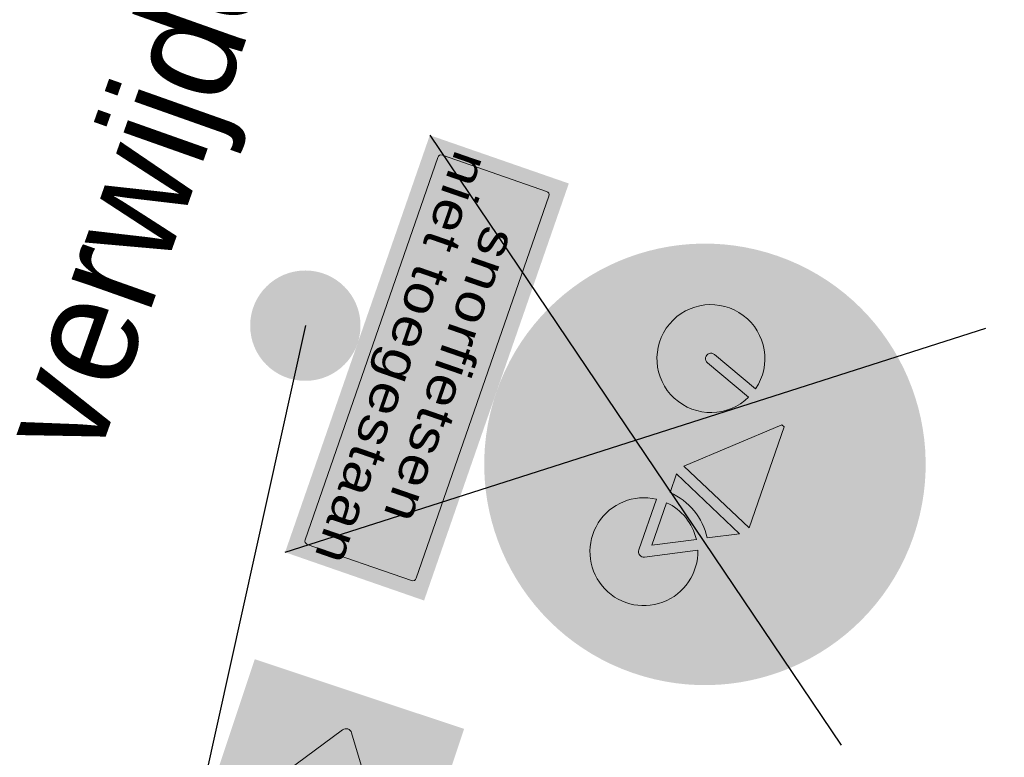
# Model space of a CAD drawing. Header units: metres. Extents: x 136326 to 138181, y 453212 to 454732.
# Tile 40 of 55: x 136674 to 136681, y 454094 to 454099. Entities that reach past the tile are written whole.
import ezdxf

# ---------------------------------------------------------------- set-up
doc = ezdxf.new("R2010")
doc.units = ezdxf.units.M
doc.layers.add('-DR-nw-inr-bebording-txt', color=2, linetype='Continuous')
doc.layers.add('mob_bebording', color=7, linetype='Continuous', lineweight=0)
doc.styles.add('eurostile', font='txt')
doc.styles.add('Style-Verkeersborden', font='Verkeersborden.shx')

# ---------------------------------------------------------------- blocks, each defined once
blk = doc.blocks.new('bord_OB502')
at = {"layer": 'mob_bebording', "linetype": 'Continuous', "lineweight": 0}
h = blk.add_hatch(color=254, dxfattribs=at)
h.paths.add_polyline_path([(-0.2999999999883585, -0.3000000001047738), (-0.2999999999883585, 0), (5.820766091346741e-11, 0), (0.2999999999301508, -5.820766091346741e-11), (0.3000000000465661, -0.3000000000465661)])
h.paths.add_polyline_path([(0.2750000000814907, -0.2900000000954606), (-0.2749999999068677, -0.2900000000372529, -0.414213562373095), (-0.2900000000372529, -0.2750000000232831), (-0.2900000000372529, -0.02500000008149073, -0.414213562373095), (-0.2749999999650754, -0.01000000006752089), (0.2750000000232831, -0.009999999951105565, -0.414213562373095), (0.2899999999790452, -0.02500000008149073), (0.2899999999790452, -0.2750000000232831, -0.414213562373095)], flags=17)
h = blk.add_hatch(color=7, dxfattribs=at)
h.paths.add_polyline_path([(-0.2750000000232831, -0.01000000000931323, 0.414213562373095), (-0.2899999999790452, -0.02500000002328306), (-0.2899999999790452, -0.2750000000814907, 0.414213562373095), (-0.2749999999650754, -0.2900000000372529), (0.2750000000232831, -0.2900000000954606, 0.414213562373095), (0.2900000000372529, -0.2750000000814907), (0.2900000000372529, -0.02500000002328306, 0.414213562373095), (0.2749999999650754, -0.01000000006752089)])
h.paths.add_polyline_path([(0.2799999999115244, -0.2750000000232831, -0.414213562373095), (0.2750000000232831, -0.2800000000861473), (-0.2749999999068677, -0.2800000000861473, -0.414213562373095), (-0.279999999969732, -0.2750000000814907), (-0.279999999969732, -0.02500000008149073, -0.414213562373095), (-0.2750000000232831, -0.02000000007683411), (0.2750000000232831, -0.02000000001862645, -0.414213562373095), (0.2800000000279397, -0.02500000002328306)])
h = blk.add_hatch(color=254, dxfattribs=at)
h.paths.add_polyline_path([(0.279999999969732, -0.2750000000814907), (0.279999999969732, -0.02500000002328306, 0.414213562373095), (0.2750000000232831, -0.02000000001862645), (-0.2750000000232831, -0.02000000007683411, 0.414213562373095), (-0.279999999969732, -0.02500000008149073), (-0.279999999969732, -0.2750000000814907, 0.414213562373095), (-0.2750000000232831, -0.2800000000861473), (0.2750000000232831, -0.2800000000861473, 0.414213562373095)])
h.paths.add_polyline_path([(0.120247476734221, -0.07200566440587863, -0.687280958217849), (0.1326310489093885, -0.0636528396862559), (0.2465886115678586, -0.1434467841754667, -0.5205670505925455), (0.2465886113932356, -0.1565532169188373), (0.1326310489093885, -0.2363471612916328, -0.6872809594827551), (0.1202474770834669, -0.2279943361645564), (0.1336365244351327, -0.1700000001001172), (0.01499999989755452, -0.1700000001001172), (0.01500000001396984, -0.1300000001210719), (0.1336365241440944, -0.1300000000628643)], flags=17)
h.paths.add_polyline_path([(-0.1202474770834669, -0.2279943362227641, -0.6872809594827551), (-0.1326310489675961, -0.2363471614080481), (-0.2465886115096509, -0.1565532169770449, -0.5205670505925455), (-0.2465886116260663, -0.1434467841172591), (-0.1326310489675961, -0.06365283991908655, -0.687280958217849), (-0.1202474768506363, -0.0720056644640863), (-0.1336365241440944, -0.1300000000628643), (-0.01499999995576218, -0.1300000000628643), (-0.01500000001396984, -0.1700000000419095), (-0.1336365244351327, -0.1700000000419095)], flags=17)
h = blk.add_hatch(color=7, dxfattribs=at)
edge = h.paths.add_edge_path()
edge.add_arc((-0.1280424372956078, -0.07020605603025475), 0.008000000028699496, 347.0000004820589, 485.000000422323)
edge.add_line((-0.1326310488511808, -0.0636528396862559), (-0.2465886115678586, -0.1434467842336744))
edge.add_arc((-0.2419999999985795, -0.1500000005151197), 0.007999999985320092, 125.0000007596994, 235.0000007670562)
edge.add_line((-0.2465886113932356, -0.1565532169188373), (-0.1326310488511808, -0.2363471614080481))
edge.add_arc((-0.1280424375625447, -0.2297939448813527), 0.008000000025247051, 235.0000018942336, 373.0000020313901)
edge.add_line((-0.1202474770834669, -0.2279943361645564), (-0.1336365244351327, -0.1700000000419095))
edge.add_line((-0.1336365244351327, -0.1700000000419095), (-0.01500000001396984, -0.1700000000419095))
edge.add_line((-0.01500000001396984, -0.1700000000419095), (-0.01499999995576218, -0.1300000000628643))
edge.add_line((-0.01499999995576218, -0.1300000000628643), (-0.1336365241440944, -0.1300000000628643))
edge.add_line((-0.1336365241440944, -0.1300000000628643), (-0.120247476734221, -0.07200566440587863))
h = blk.add_hatch(color=7, dxfattribs=at)
edge = h.paths.add_edge_path()
edge.add_arc((0.1280424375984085, -0.2297939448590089), 0.008000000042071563, 166.9999985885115, 304.9999987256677)
edge.add_line((0.1326310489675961, -0.2363471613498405), (0.2465886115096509, -0.1565532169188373))
edge.add_arc((0.241999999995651, -0.1500000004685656), 0.008000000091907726, 304.9999997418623, 414.9999997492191)
edge.add_line((0.2465886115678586, -0.1434467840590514), (0.1326310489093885, -0.06365283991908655))
edge.add_arc((0.1280424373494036, -0.07020605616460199), 0.007999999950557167, 54.99999914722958, 192.9999990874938)
edge.add_line((0.1202474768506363, -0.0720056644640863), (0.1336365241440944, -0.1300000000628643))
edge.add_line((0.1336365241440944, -0.1300000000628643), (0.01500000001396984, -0.1300000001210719))
edge.add_line((0.01500000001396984, -0.1300000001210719), (0.01499999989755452, -0.1700000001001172))
edge.add_line((0.01499999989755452, -0.1700000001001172), (0.1336365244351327, -0.1700000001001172))
edge.add_line((0.1336365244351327, -0.1700000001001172), (0.1202474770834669, -0.2279943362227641))
at = {"layer": 'mob_bebording', "color": 7, "linetype": 'Continuous', "lineweight": 0, "flags": 128}
for points in [[(-0.120247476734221, -0.07200566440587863, 0.687280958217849), (-0.1326310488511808, -0.0636528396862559), (-0.2465886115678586, -0.1434467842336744, 0.5205670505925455), (-0.2465886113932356, -0.1565532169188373), (-0.1326310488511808, -0.2363471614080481, 0.6872809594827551), (-0.1202474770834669, -0.2279943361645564), (-0.1336365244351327, -0.1700000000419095), (-0.01500000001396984, -0.1700000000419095), (-0.01499999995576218, -0.1300000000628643), (-0.1336365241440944, -0.1300000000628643)], [(0.1202474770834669, -0.2279943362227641, 0.6872809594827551), (0.1326310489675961, -0.2363471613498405), (0.2465886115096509, -0.1565532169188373, 0.5205670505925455), (0.2465886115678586, -0.1434467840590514), (0.1326310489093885, -0.06365283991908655, 0.687280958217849), (0.1202474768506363, -0.0720056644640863), (0.1336365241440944, -0.1300000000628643), (0.01500000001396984, -0.1300000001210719), (0.01499999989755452, -0.1700000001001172), (0.1336365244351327, -0.1700000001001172)]]:
    blk.add_lwpolyline(points, format="xyb", close=True, dxfattribs=at)
blk = doc.blocks.new('bord_G11')
at = {"layer": 'mob_bebording', "linetype": 'Continuous', "lineweight": 0}
h = blk.add_hatch(color=170, dxfattribs=at)
edge = h.paths.add_edge_path()
edge.add_arc((0, 0.2999999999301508), 0.3, 0, 360)
edge = h.paths.add_edge_path(flags=17)
edge.add_arc((0, 0.2999999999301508), 0.29, 0, 360)
h = blk.add_hatch(color=254, dxfattribs=at)
edge = h.paths.add_edge_path()
edge.add_arc((0, 0.2999999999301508), 0.29, 0, 360)
edge = h.paths.add_edge_path()
edge.add_arc((0, 0.2999999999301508), 0.28, 0, 360)
h = blk.add_hatch(color=170, dxfattribs=at)
edge = h.paths.add_edge_path()
edge.add_arc((0, 0.2999999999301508), 0.28, 0, 360)
h.paths.add_polyline_path([(0.1066745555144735, 0.3422153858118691, -3.032803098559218), (0.0516394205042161, 0.2531666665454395), (0.01024137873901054, 0.2531666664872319), (-0.09083430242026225, 0.3659049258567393), (-0.1006419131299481, 0.3399436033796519, -0.7991742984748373), (-0.1384922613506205, 0.1724999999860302), (-0.1384939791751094, 0.1724999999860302, -1.149504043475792), (-0.1143621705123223, 0.345126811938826), (-0.08244699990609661, 0.4296081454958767, -0.3119658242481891), (-0.06186661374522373, 0.4438333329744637), (-0.03300000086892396, 0.4438333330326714), (-0.03300000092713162, 0.4291666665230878), (-0.06186661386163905, 0.4291666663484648, 0.3119658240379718), (-0.06872674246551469, 0.4244249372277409), (-0.07801690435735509, 0.3998333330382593), (0.06860535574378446, 0.3998333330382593), (0.07525175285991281, 0.4144999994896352), (0.04735410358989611, 0.4144999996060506, -1.000000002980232), (0.04735410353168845, 0.4291666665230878), (0.1133541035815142, 0.4291666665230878), (0.1133541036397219, 0.4144999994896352), (0.09135410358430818, 0.4144999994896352), (0.0814547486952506, 0.3926549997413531)], flags=17)
h = blk.add_hatch(color=254, dxfattribs=at)
h.paths.add_polyline_path([(0.04735410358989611, 0.4291666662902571, 1.000000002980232), (0.04735410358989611, 0.4144999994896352), (0.07525175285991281, 0.4144999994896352), (0.06860535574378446, 0.3998333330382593), (-0.07801690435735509, 0.3998333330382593), (-0.06872674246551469, 0.4244249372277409, -0.3119658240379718), (-0.06186661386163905, 0.4291666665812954), (-0.03300000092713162, 0.4291666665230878), (-0.03300000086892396, 0.4438333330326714), (-0.06186661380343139, 0.4438333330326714, 0.3119658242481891), (-0.08244699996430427, 0.4296081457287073), (-0.1143621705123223, 0.345126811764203, 1.149504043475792), (-0.1384939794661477, 0.1724999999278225), (-0.1384922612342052, 0.1724999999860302, 0.7991742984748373), (-0.1006419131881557, 0.3399436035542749), (-0.09083430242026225, 0.3659049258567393), (0.01024137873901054, 0.2531666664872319), (0.05163942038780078, 0.2531666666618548, 3.032803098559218), (0.1066745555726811, 0.3422153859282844), (0.0814547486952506, 0.3926549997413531), (0.09135410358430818, 0.4144999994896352), (0.1133541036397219, 0.4144999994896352), (0.1133541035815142, 0.4291666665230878)])
h.paths.add_polyline_path([(0.06636758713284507, 0.2678333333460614, -0.2306687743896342), (0.1001429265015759, 0.3224829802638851), (0.1274677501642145, 0.2678333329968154)])
h.paths.add_polyline_path([(-0.131632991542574, 0.2579083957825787), (-0.1058468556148, 0.3261658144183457, -19.94987439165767), (-0.1195671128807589, 0.3313490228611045), (-0.1453532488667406, 0.2630916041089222, 1.000000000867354)])
h.paths.add_polyline_path([(0.0935562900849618, 0.3356562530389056, 0.2394999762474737), (0.0516394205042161, 0.2678333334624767), (0.02489013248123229, 0.2678333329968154), (0.07365871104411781, 0.3754514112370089)])
h.paths.add_polyline_path([(0.1458924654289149, 0.2637795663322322), (0.1132611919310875, 0.3290421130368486, -2.949570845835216), (0.06636758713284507, 0.2531666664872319), (0.1393333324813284, 0.2531666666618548, 0.5575365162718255)])
h.paths.add_polyline_path([(0.01147455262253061, 0.2737622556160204), (-0.08499473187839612, 0.3813626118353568), (-0.08355764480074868, 0.3851666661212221), (0.0619589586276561, 0.3851666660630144)])
blk.add_hatch(color=170, dxfattribs=at).paths.add_polyline_path([(0.0619589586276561, 0.3851666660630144), (-0.08355764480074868, 0.3851666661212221), (-0.08499473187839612, 0.3813626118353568), (0.01147455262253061, 0.2737622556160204)])
at = {"layer": 'mob_bebording', "linetype": 'Continuous', "lineweight": 0, "extrusion": (0, 0, -1)}
h = blk.add_hatch(color=170, dxfattribs=at)
edge = h.paths.add_edge_path()
edge.add_ellipse((-0.1393333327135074, 0.26050000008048), major_axis=(-0.08800000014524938, 0), ratio=1, start_angle=184.7801917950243, end_angle=238.6547569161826)
edge.add_line((-0.0935562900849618, 0.3356562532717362), (-0.07365871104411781, 0.3754514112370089))
edge.add_line((-0.07365871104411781, 0.3754514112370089), (-0.02489013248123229, 0.2678333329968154))
edge.add_line((-0.02489013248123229, 0.2678333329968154), (-0.05163942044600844, 0.2678333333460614))
at = {"layer": 'mob_bebording', "linetype": 'Continuous', "lineweight": 0, "extrusion": (0, 0, -0.9999999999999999)}
h = blk.add_hatch(color=170, dxfattribs=at)
edge = h.paths.add_edge_path()
edge.add_line((0.1058468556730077, 0.326165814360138), (0.131632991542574, 0.2579083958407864))
edge.add_ellipse((0.1384931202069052, 0.2605000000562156), major_axis=(-0.007333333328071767, 0), ratio=1, start_angle=20.69545112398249, end_angle=200.6954512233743)
edge.add_line((0.1453532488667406, 0.2630916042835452), (0.1195671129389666, 0.3313490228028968))
edge.add_ellipse((0.1384931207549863, 0.2605000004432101), major_axis=(-0.07333333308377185, 0), ratio=1, start_angle=-63.56537827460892, end_angle=284.9562807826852, ccw=False)
h = blk.add_hatch(color=170, dxfattribs=at)
edge = h.paths.add_edge_path()
edge.add_ellipse((-0.1393333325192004, 0.2604999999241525), major_axis=(-0.007333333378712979, 0), ratio=1, start_angle=-26.56505186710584, end_angle=89.99999938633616)
edge.add_line((-0.1393333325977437, 0.2531666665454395), (-0.06636758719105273, 0.2531666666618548))
edge.add_ellipse((-0.1393333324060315, 0.2604999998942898), major_axis=(-0.07333333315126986, 0), ratio=1, start_angle=-110.82588064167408, end_angle=174.2608295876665, ccw=False)
edge.add_line((-0.1132611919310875, 0.329042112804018), (-0.1458924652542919, 0.2637795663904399))
at = {"layer": 'mob_bebording', "linetype": 'Continuous', "lineweight": 0}
h = blk.add_hatch(color=170, dxfattribs=at)
edge = h.paths.add_edge_path()
edge.add_arc((0.1393333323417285, 0.26049999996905), 0.0733333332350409, 122.304221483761, 174.2608293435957)
edge.add_line((0.06636758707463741, 0.2678333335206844), (0.1274677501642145, 0.2678333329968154))
edge.add_line((0.1274677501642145, 0.2678333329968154), (0.1001429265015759, 0.3224829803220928))
at = {"layer": 'mob_bebording', "color": 5, "linetype": 'Continuous', "lineweight": 0, "flags": 128}
blk.add_lwpolyline([(0.0619589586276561, 0.3851666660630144), (-0.08355764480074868, 0.3851666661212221), (-0.08499473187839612, 0.3813626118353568), (0.01147455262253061, 0.2737622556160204)], close=True, dxfattribs=at)
for points in [[(0.05163942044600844, 0.2678333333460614, -0.2394999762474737), (0.0935562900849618, 0.3356562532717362), (0.07365871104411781, 0.3754514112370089), (0.02489013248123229, 0.2678333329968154)], [(-0.1058468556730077, 0.326165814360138), (-0.131632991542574, 0.2579083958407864, -1.000000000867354), (-0.1453532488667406, 0.2630916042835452), (-0.1195671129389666, 0.3313490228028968, 19.94987439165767)], [(0.1458924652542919, 0.2637795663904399, -0.5575365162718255), (0.1393333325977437, 0.2531666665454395), (0.06636758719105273, 0.2531666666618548, 2.949570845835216), (0.1132611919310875, 0.329042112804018)], [(0.1001429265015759, 0.3224829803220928, 0.2306687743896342), (0.06636758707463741, 0.2678333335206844), (0.1274677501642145, 0.2678333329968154)]]:
    blk.add_lwpolyline(points, format="xyb", close=True, dxfattribs=at)
blk = doc.blocks.new('bord_OB-L-WK-2R_3')
at = {"layer": 'mob_bebording', "linetype": 'Continuous', "lineweight": 0}
h = blk.add_hatch(color=254, dxfattribs=at)
h.paths.add_polyline_path([(0.2999999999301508, -0.200000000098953), (-0.2999999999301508, -0.2000000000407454), (-0.2999999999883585, -2.91038304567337e-11), (0, 0), (0.2999999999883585, -2.91038304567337e-11)])
h.paths.add_polyline_path([(-0.2899999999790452, -0.17500000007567), (-0.2900000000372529, -0.02500000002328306, -0.414213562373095), (-0.2750000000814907, -0.01000000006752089), (0.2749999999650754, -0.01000000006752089, -0.414213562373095), (0.2899999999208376, -0.02499999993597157), (0.2899999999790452, -0.17500000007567, -0.414213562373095), (0.2749999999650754, -0.1899999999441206), (-0.2750000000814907, -0.1900000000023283, -0.414213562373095)], flags=17)
h = blk.add_hatch(color=7, dxfattribs=at)
h.paths.add_polyline_path([(-0.2750000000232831, -0.190000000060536), (0.2749999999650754, -0.190000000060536, 0.414213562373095), (0.2899999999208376, -0.1750000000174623), (0.2899999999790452, -0.02500000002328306, 0.414213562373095), (0.2749999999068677, -0.009999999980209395), (-0.2750000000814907, -0.009999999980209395, 0.414213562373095), (-0.2900000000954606, -0.02500000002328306), (-0.2900000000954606, -0.1750000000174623, 0.414213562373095)])
h.paths.add_polyline_path([(-0.2800000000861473, -0.02499999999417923, -0.414213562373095), (-0.2750000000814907, -0.02000000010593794), (0.2749999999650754, -0.02000000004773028, -0.414213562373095), (0.279999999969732, -0.02500000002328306), (0.279999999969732, -0.1750000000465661, -0.414213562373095), (0.2749999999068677, -0.1800000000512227), (-0.2750000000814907, -0.1799999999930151, -0.414213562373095), (-0.2800000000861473, -0.17500000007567)])
h = blk.add_hatch(color=254, dxfattribs=at)
edge = h.paths.add_edge_path()
edge.add_line((-0.2750000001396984, -0.1800000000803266), (0.2749999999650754, -0.1800000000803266))
edge.add_arc((0.2749999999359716, -0.1750000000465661), 0.005000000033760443, 270.0000003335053, 360.0000003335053)
edge.add_line((0.279999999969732, -0.1750000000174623), (0.279999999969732, -0.02500000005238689))
edge.add_arc((0.2749999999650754, -0.02500000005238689), 0.005000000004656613, 0, 90)
edge.add_line((0.2749999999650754, -0.02000000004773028), (-0.2750000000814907, -0.01999999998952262))
edge.add_arc((-0.2750000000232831, -0.02500000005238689), 0.005000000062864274, 90.00000066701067, 180.0000006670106)
edge.add_line((-0.2800000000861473, -0.02500000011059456), (-0.2800000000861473, -0.17500000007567))
edge.add_arc((-0.2750000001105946, -0.1750000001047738), 0.004999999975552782, 179.9999996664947, 269.9999996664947)
at = {"layer": 'mob_bebording', "color": 254, "linetype": 'Continuous', "lineweight": 0, "flags": 128}
blk.add_lwpolyline([(-0.2750000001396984, -0.1800000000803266), (0.2749999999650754, -0.1800000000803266, 0.414213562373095), (0.279999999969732, -0.1750000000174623), (0.279999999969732, -0.02500000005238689, 0.414213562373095), (0.2749999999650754, -0.02000000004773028), (-0.2750000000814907, -0.01999999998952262, 0.414213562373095), (-0.2800000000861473, -0.02500000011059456), (-0.2800000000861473, -0.17500000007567, 0.414213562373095)], format="xyb", close=True, dxfattribs=at)
at = {"layer": 'mob_bebording', "color": 7, "linetype": 'Continuous', "lineweight": 0, "insert": (-5.820766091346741e-11, -0.1083333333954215), "char_height": 0.04999999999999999, "attachment_point": 5, "line_spacing_factor": 0.8399999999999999, "style": 'Style-Verkeersborden'}
blk.add_mtext('\\H1x;\\W1.2;\\T1.075;snorfietsen\\Pniet toegestaan', dxfattribs=at)

msp = doc.modelspace()

# ---------------------------------------------------------------- hatches: boundary and pattern name
at = {"layer": 'mob_bebording', "linetype": 'Continuous', "lineweight": 0}
h = msp.add_hatch(color=251, dxfattribs=at)
edge = h.paths.add_edge_path(flags=0)
edge.add_arc((136676.2504938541, 454096.8767486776), 0.375, 0, 360)

# ---------------------------------------------------------------- linework, layer by layer
at = {"layer": 'mob_bebording', "color": 10, "lineweight": 30}
for p, q in [((136677.0965846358, 454098.1708886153), (136679.8918297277, 454094.0252064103)), ((136676.1129526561, 454095.3367276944), (136680.8754617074, 454096.8593673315))]:
    msp.add_line(p, q, dxfattribs=at)
at = {"layer": 'mob_bebording', "color": 251, "lineweight": 30}
msp.add_line((136676.2504938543, 454096.8767486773), (136675.4327518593, 454093.1867489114), dxfattribs=at)

# ---------------------------------------------------------------- block references
at = {"layer": 'mob_bebording', "color": 254, "linetype": 'Continuous', "lineweight": 0}
for name, p, xscale, yscale, zscale, rotation in [('bord_OB-L-WK-2R_3', (136677.5494889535, 454096.4259308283), 4.999999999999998, 4.999999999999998, 4.999999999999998, 250.8600116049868), ('bord_OB502', (136676.8559878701, 454092.7130409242), 4.999999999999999, 4.999999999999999, 4.999999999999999, 251.5905626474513)]:
    msp.add_blockref(name, p, dxfattribs=dict(at, xscale=xscale, yscale=yscale, zscale=zscale, rotation=rotation))
at = {"layer": 'mob_bebording', "color": 5, "linetype": 'Continuous', "lineweight": 0, "xscale": 4.999999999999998, "yscale": 4.999999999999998, "zscale": 4.999999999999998, "rotation": 250.8602537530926}
msp.add_blockref('bord_G11', (136677.5494847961, 454096.4259188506), dxfattribs=at)

# ---------------------------------------------------------------- texts
at = {"layer": '-DR-nw-inr-bebording-txt', "style": 'eurostile'}
msp.add_text("verwijderen: G11 + OB 'snorfietsen niet toegestaan'", height=0.75, rotation=70.5, dxfattribs=at).set_placement((136674.8282824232, 454095.9381253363))

doc.saveas('drawing.dxf')
